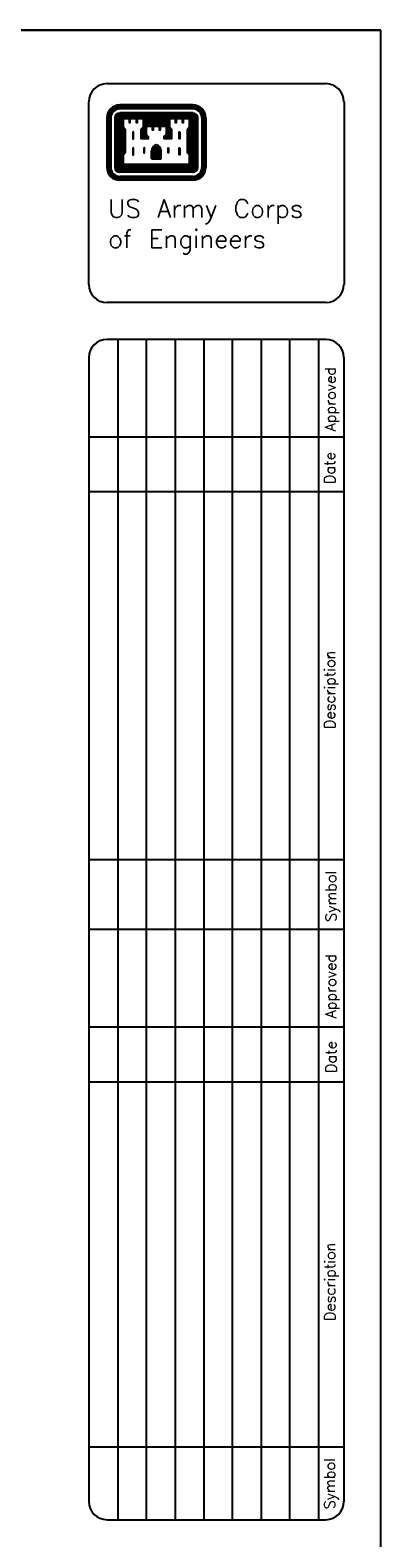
# Model space of a CAD drawing. Extents: x 17 to 1171, y 0 to 483.
# Tile 15 of 16: x 347 to 371, y 146 to 250. Entities that reach past the tile are written whole.
import ezdxf

# ---------------------------------------------------------------- set-up
doc = ezdxf.new("R2010")
doc.units = 0
doc.header["$MEASUREMENT"] = 0
doc.layers.add('1', color=7, linetype='CONTINUOUS')
doc.styles.add('TXT_SHX', font='txt.shx')

msp = doc.modelspace()

# ---------------------------------------------------------------- linework, layer by layer
at = {"layer": '1', "color": 7, "linetype": 'CONTINUOUS'}
for p, q in [((17.27, 250.04), (371.28, 250.04)), ((371.28, 250.04), (17.27, 250.04)), ((371.28, 0), (371.28, 250.04)), ((352.31, 246.34), (367.46, 246.34)), ((351.05, 232.45), (351.05, 245.08)), ((358.25, 244.87), (353.2, 244.87)), ((358.25, 244.82), (353.2, 244.82)), ((358.25, 244.74), (353.2, 244.74)), ((358.25, 244.67), (353.2, 244.67)), ((358.25, 244.6), (353.2, 244.6)), ((358.25, 244.32), (353.2, 244.32)), ((358.25, 244.24), (353.2, 244.24)), ((358.25, 244.16), (353.2, 244.16)), ((358.25, 244.09), (353.2, 244.09)), ((368.73, 245.08), (368.73, 232.45)), ((352.3, 243.97), (352.3, 240.55)), ((352.35, 243.97), (352.35, 240.55)), ((352.43, 243.97), (352.43, 240.55)), ((352.5, 243.97), (352.5, 240.55)), ((352.57, 243.97), (352.57, 240.55)), ((352.86, 243.97), (352.86, 240.55)), ((352.93, 243.97), (352.93, 240.55)), ((353.01, 243.97), (353.01, 240.55)), ((353.08, 243.97), (353.08, 240.55)), ((353.15, 243.97), (353.15, 240.55)), ((358.25, 244.02), (353.2, 244.02)), ((353.22, 243.97), (353.22, 240.58)), ((353.29, 243.97), (353.29, 240.65)), ((353.35, 243.24), (353.35, 241.5)), ((353.43, 243.17), (353.43, 241.58)), ((354.95, 243.95), (356.5, 243.95)), ((354.95, 243.88), (356.5, 243.88)), ((354.95, 243.81), (356.5, 243.81)), ((354.95, 243.74), (356.5, 243.74)), ((354.95, 243.67), (356.5, 243.67)), ((354.95, 243.6), (356.5, 243.6)), ((354.95, 243.52), (356.5, 243.52)), ((358.03, 243.17), (358.03, 241.58)), ((358.09, 243.24), (358.09, 241.51)), ((358.16, 243.97), (358.16, 240.65)), ((358.23, 243.97), (358.23, 240.58)), ((358.3, 243.97), (358.3, 240.55)), ((358.38, 243.97), (358.38, 240.55)), ((358.45, 243.97), (358.45, 240.55)), ((358.52, 243.97), (358.52, 240.55)), ((358.59, 243.97), (358.59, 240.55)), ((358.88, 243.97), (358.88, 240.55)), ((358.95, 243.97), (358.95, 240.55)), ((359.02, 243.97), (359.02, 240.55)), ((359.1, 243.97), (359.1, 240.55)), ((359.15, 243.97), (359.15, 240.55)), ((355.39, 241.15), (355.39, 241.7)), ((355.39, 241.15), (356.07, 241.15)), ((355.46, 241.15), (355.46, 241.7)), ((355.54, 241.15), (355.54, 241.7)), ((355.6, 241.15), (355.6, 241.7)), ((355.68, 241.15), (355.68, 241.7)), ((355.78, 241.15), (355.78, 241.7)), ((355.84, 241.15), (355.84, 241.7)), ((355.92, 241.15), (355.92, 241.7)), ((355.99, 241.15), (355.99, 241.7)), ((356.07, 241.15), (356.07, 241.7)), ((358.25, 240.5), (353.2, 240.5)), ((358.25, 240.43), (353.2, 240.43)), ((358.25, 240.36), (353.2, 240.36)), ((358.25, 240.29), (353.2, 240.29)), ((358.25, 240.22), (353.2, 240.22)), ((358.25, 239.92), (353.2, 239.92)), ((358.23, 240.58), (353.22, 240.58)), ((358.16, 240.65), (353.29, 240.65)), ((358.25, 239.85), (353.2, 239.85)), ((358.25, 239.79), (353.2, 239.79)), ((358.25, 239.71), (353.2, 239.71)), ((358.25, 239.66), (353.2, 239.66)), ((367.46, 231.19), (352.31, 231.19)), ((367.46, 228.65), (352.31, 228.65)), ((353.05, 228.65), (353.05, 146.99)), ((355.03, 228.65), (355.03, 146.99)), ((357.02, 228.65), (357.02, 146.99)), ((359.01, 228.65), (359.01, 146.99)), ((360.99, 228.65), (360.99, 146.99)), ((362.98, 228.65), (362.98, 146.99)), ((364.96, 228.65), (364.96, 146.99)), ((366.95, 228.65), (366.95, 146.99)), ((351.05, 227.39), (351.05, 148.25)), ((368.73, 148.25), (368.73, 227.39)), ((351.07, 221.91), (368.73, 221.91)), ((351.07, 218.13), (368.73, 218.13)), ((351.04, 192.66), (368.73, 192.66)), ((368.73, 187.82), (351.04, 187.82)), ((351.03, 181.08), (368.73, 181.08)), ((351.03, 177.29), (368.73, 177.29)), ((351.05, 152.04), (368.73, 152.04)), ((352.31, 146.99), (367.46, 146.99))]:
    msp.add_line(p, q, dxfattribs=at)
for points in [[(353.35, 243.97), (353.35, 243.32), (353.5, 243.17), (353.5, 241.58), (353.35, 241.43), (353.35, 240.7), (358.1, 240.7), (358.1, 241.43), (357.95, 241.58), (357.95, 243.17), (358.1, 243.32), (358.1, 243.97), (357.48, 243.97), (356.99, 243.97), (356.55, 243.97), (356.55, 243.32), (356.7, 243.17), (356.7, 242.59), (356.36, 242.59), (356.36, 242.65), (356.5, 242.8), (356.5, 243.44), (355.87, 243.44), (355.4, 243.44), (354.95, 243.44), (354.95, 242.8), (355.1, 242.65), (355.1, 242.59), (354.76, 242.59), (354.76, 243.17), (354.91, 243.32), (354.91, 243.97), (354.27, 243.97), (353.79, 243.97)], [(353.42, 243.9), (353.42, 243.35), (353.57, 243.2), (353.57, 241.55), (353.42, 241.4), (353.42, 240.78), (358.03, 240.78), (358.03, 241.4), (357.88, 241.55), (357.88, 243.2), (358.03, 243.35), (358.03, 243.9), (357.59, 243.9), (357.59, 243.64), (357.55, 243.64), (357.55, 243.9), (357.11, 243.9), (357.11, 243.64), (357.06, 243.64), (357.06, 243.9), (356.63, 243.9), (356.63, 243.35), (356.77, 243.2), (356.77, 242.52), (356.28, 242.52), (356.28, 242.68), (356.43, 242.82), (356.43, 243.38), (355.99, 243.38), (355.99, 243.12), (355.94, 243.12), (355.94, 243.38), (355.51, 243.38), (355.51, 243.12), (355.46, 243.12), (355.46, 243.38), (355.02, 243.38), (355.02, 242.82), (355.17, 242.68), (355.17, 242.52), (354.68, 242.52), (354.68, 243.2), (354.83, 243.35), (354.83, 243.9), (354.39, 243.9), (354.39, 243.64), (354.35, 243.64), (354.35, 243.9), (353.9, 243.9), (353.9, 243.64), (353.86, 243.64), (353.86, 243.9)], [(354.1, 243.01), (354.1, 242.52), (354.15, 242.52), (354.15, 243.01)], [(357.35, 243.01), (357.35, 242.52), (357.3, 242.52), (357.3, 243.01)], [(354.1, 241.89), (354.1, 241.41), (354.15, 241.41), (354.15, 241.89)], [(354.87, 241.89), (354.87, 241.56), (354.91, 241.56), (354.91, 241.89)], [(356.58, 241.89), (356.58, 241.56), (356.54, 241.56), (356.54, 241.89)], [(357.35, 241.89), (357.35, 241.41), (357.3, 241.41), (357.3, 241.89)]]:
    msp.add_lwpolyline(points, close=True, dxfattribs=at)
for points in [[(354.87, 243.18), (354.82, 243.14), (354.82, 242.66), (354.98, 242.66), (354.87, 242.77), (354.87, 243.19)], [(356.58, 243.18), (356.63, 243.14), (356.63, 242.66), (356.47, 242.66), (356.57, 242.77), (356.57, 243.19)]]:
    msp.add_lwpolyline(points, dxfattribs=at)
for centre, radius, start, end in [((352.31, 245.08), 1.26, 90, 180), ((367.46, 245.08), 1.26, 0, 90), ((353.19, 243.97), 0.893, 90, 180), ((353.19, 243.97), 0.842, 90, 180), ((353.19, 243.97), 0.769, 90, 180), ((353.19, 243.97), 0.697, 90, 180), ((353.19, 243.97), 0.624, 90, 180), ((353.19, 243.97), 0.335, 90, 180), ((353.19, 243.97), 0.263, 90, 180), ((353.19, 243.97), 0.19, 90, 180), ((353.19, 243.97), 0.118, 90, 180), ((358.26, 243.97), 0.893, 0, 90), ((358.26, 243.97), 0.842, 0, 90), ((358.26, 243.97), 0.769, 0, 90), ((358.26, 243.97), 0.697, 0, 90), ((358.26, 243.97), 0.624, 0, 90), ((358.26, 243.97), 0.335, 0, 90), ((358.26, 243.97), 0.263, 0, 90), ((358.26, 243.97), 0.19, 0, 90), ((358.26, 243.97), 0.118, 0, 90), ((353.19, 243.97), 0.0455, 90, 180), ((358.26, 243.97), 0.0455, 0, 90), ((355.85, 241.67), 0.463, 105.668, 176.0575), ((355.85, 241.67), 0.391, 103.4698, 176.0575), ((355.6, 241.67), 0.391, 3.9425, 76.5302), ((355.6, 241.67), 0.463, 3.9425, 74.3949), ((355.85, 241.67), 0.318, 103.4698, 176.0575), ((355.85, 241.67), 0.246, 103.4698, 176.0575), ((355.6, 241.67), 0.174, 3.9425, 76.5302), ((355.6, 241.67), 0.246, 3.9425, 76.5302), ((355.6, 241.67), 0.318, 3.9425, 76.5302), ((355.85, 241.67), 0.174, 103.4698, 176.0575), ((353.19, 240.55), 0.893, 180, 270), ((353.19, 240.55), 0.842, 180, 270), ((353.19, 240.55), 0.769, 180, 270), ((353.19, 240.55), 0.697, 180, 270), ((353.19, 240.55), 0.624, 180, 270), ((353.19, 240.55), 0.335, 180, 270), ((353.19, 240.55), 0.263, 180, 270), ((353.19, 240.55), 0.19, 180, 270), ((353.19, 240.55), 0.118, 180, 270), ((353.19, 240.55), 0.0455, 180, 270), ((358.26, 240.55), 0.842, 270, 360), ((358.26, 240.55), 0.769, 270, 360), ((358.26, 240.55), 0.697, 270, 360), ((358.26, 240.55), 0.624, 270, 360), ((358.26, 240.55), 0.893, 270, 360), ((358.26, 240.55), 0.0455, 270, 360), ((358.26, 240.55), 0.118, 270, 360), ((358.26, 240.55), 0.19, 270, 360), ((358.26, 240.55), 0.263, 270, 360), ((358.26, 240.55), 0.335, 270, 360), ((352.31, 232.45), 1.26, 180, 270), ((367.46, 232.45), 1.26, 270, 360), ((352.31, 227.39), 1.26, 90, 180), ((367.46, 227.39), 1.26, 0, 90), ((352.31, 148.25), 1.26, 180, 270), ((367.46, 148.25), 1.26, 270, 360)]:
    msp.add_arc(centre, radius, start, end, dxfattribs=at)

# ---------------------------------------------------------------- texts
at = {"layer": '1', "color": 7, "linetype": 'CONTINUOUS', "style": 'TXT_SHX'}
for s, p in [('US Army Corps', (352.39, 237.07)), ('of Engineers', (352.39, 234.97))]:
    msp.add_text(s, height=1.2628, dxfattribs=at).set_placement(p)
for s, height, p in [('Approved', 0.737, (368.15, 222.29)), ('Date', 0.737, (368.11, 218.64)), ('Description', 0.7366, (368.11, 201.69)), ('Symbol', 0.737, (368.19, 188.35)), ('Approved', 0.737, (368.18, 181.68)), ('Date', 0.737, (368.2, 177.89)), ('Description', 0.7366, (368.12, 160.73)), ('Symbol', 0.737, (368.1, 147.71))]:
    msp.add_text(s, height=height, rotation=90, dxfattribs=at).set_placement(p)

doc.saveas('drawing.dxf')
